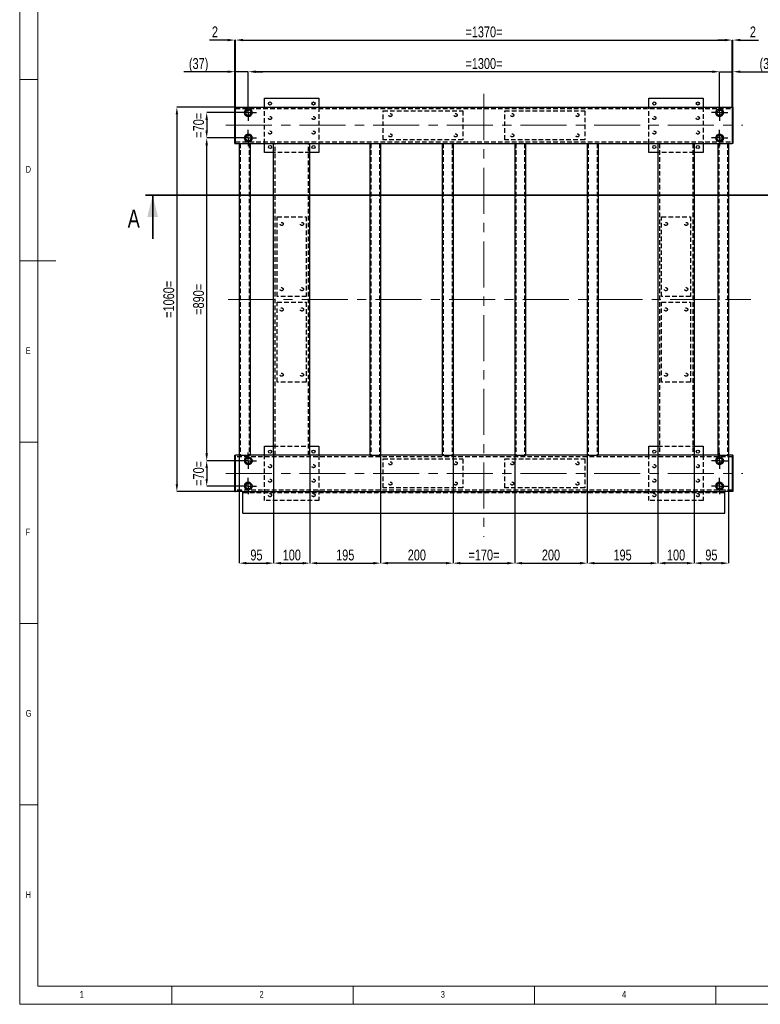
# Model space of a CAD drawing. Header units: millimetres. Extents: x 5 to 589, y 5 to 415.
# Tile 1 of 12: x 5 to 209, y 5 to 277. Entities that reach past the tile are written whole.
import ezdxf

# ---------------------------------------------------------------- set-up
doc = ezdxf.new("R2010")
doc.units = ezdxf.units.MM
doc.header["$PDSIZE"] = -1
doc.linetypes.add('CENTERX2', pattern=[20.32, 12.7, -2.54, 2.54, -2.54])
doc.linetypes.add('HIDDEN', pattern=[1.905, 1.27, -0.635])
for name, color, linetype in [('COTES', 1, 'Continuous'), ('NOTES', 6, 'Continuous'), ('TRAIT-MIXTES', 3, 'CENTERX2'), ('TRAIT-TIRET', 2, 'HIDDEN')]:
    doc.layers.add(name, color=color, linetype=linetype)
doc.layers.add('TRAIT-FORT', color=4, linetype='Continuous', lineweight=25)
doc.styles.add('SLDTEXTSTYLE0', font='TXT', dxfattribs={"width": 0.75})
doc.dimstyles.new('SLDDIMSTYLE2', dxfattribs={"dimtxt": 3, "dimasz": 2, "dimexe": 0, "dimexo": 0.0625, "dimgap": 0.75, "dimtad": 1, "dimdec": 0, "dimlfac": 10, "dimrnd": 1e-09, "dimzin": 12, "dimdsep": 46, "dimtxsty": 'SLDTEXTSTYLE0', "dimsah": 1, "dimcen": 0.09, "dimadec": 0, "dimazin": 3, "dimtfac": 1, "dimtdec": 0, "dimtmove": 0, "dimatfit": 0, "dimfxl": 1, "dimfrac": 2, "dimtolj": 1, "dimtzin": 12, "dimarcsym": 0})
doc.dimstyles.new('SLDDIMSTYLE3', dxfattribs={"dimtxt": 3, "dimasz": 2, "dimexe": 0, "dimexo": 0.0625, "dimgap": 0.75, "dimtad": 1, "dimdec": 0, "dimlfac": 10, "dimrnd": 1e-09, "dimzin": 12, "dimdsep": 46, "dimtxsty": 'SLDTEXTSTYLE0', "dimsah": 1, "dimcen": 0.09, "dimadec": 0, "dimazin": 3, "dimtfac": 1, "dimtdec": 0, "dimtofl": 0, "dimtmove": 0, "dimatfit": 3, "dimfxl": 1, "dimfrac": 2, "dimtolj": 1, "dimtzin": 12, "dimarcsym": 0})

# ---------------------------------------------------------------- blocks, each defined once
blk = doc.blocks.new('_D_23')
at = {"layer": 'COTES', "color": 0, "lineweight": -2, "transparency": 16777216}
for p, q in [((64.3, 252.4), (48.36, 252.4)), ((48.36, 250.4), (48.36, 148.4)), ((66.5, 146.4), (48.36, 146.4))]:
    blk.add_line(p, q, dxfattribs=at)
at = {"layer": 'COTES', "color": 0, "transparency": 16777216}
for points in [[(48.03, 250.4), (48.69, 250.4), (48.36, 252.4)], [(48.03, 148.4), (48.69, 148.4), (48.36, 146.4)]]:
    blk.add_solid(points, dxfattribs=at)
at = {"layer": 'Defpoints', "color": 0, "transparency": 16777216}
for p in [(64.36, 252.4), (48.36, 146.4), (66.56, 146.4)]:
    blk.add_point(p, dxfattribs=at)
at = {"layer": 'COTES', "color": 0, "transparency": 16777216, "insert": (44.61, 199.4), "char_height": 3, "attachment_point": 2, "rotation": 90, "style": 'SLDTEXTSTYLE0'}
blk.add_mtext('\\A1;=1060=', dxfattribs=at)
blk = doc.blocks.new('_D_24')
at = {"layer": 'COTES', "color": 0, "lineweight": -2, "transparency": 16777216}
for p, q in [((62.36, 270.9), (57.36, 270.9)), ((64.36, 252.46), (64.36, 270.9)), ((64.56, 270.9), (64.36, 270.9)), ((64.56, 252.46), (64.56, 270.9)), ((66.56, 270.9), (68.56, 270.9))]:
    blk.add_line(p, q, dxfattribs=at)
at = {"layer": 'COTES', "color": 0, "transparency": 16777216}
for points in [[(62.36, 271.23), (62.36, 270.57), (64.36, 270.9)], [(66.56, 271.23), (66.56, 270.57), (64.56, 270.9)]]:
    blk.add_solid(points, dxfattribs=at)
at = {"layer": 'Defpoints', "color": 0, "transparency": 16777216}
for p in [(64.36, 270.9), (64.36, 252.4), (64.56, 252.4)]:
    blk.add_point(p, dxfattribs=at)
at = {"layer": 'COTES', "color": 0, "transparency": 16777216, "insert": (58.86, 274.65), "char_height": 3, "attachment_point": 2, "style": 'SLDTEXTSTYLE0'}
blk.add_mtext('\\A1;2', dxfattribs=at)
blk = doc.blocks.new('_D_25')
at = {"layer": 'COTES', "color": 0, "lineweight": -2, "transparency": 16777216}
for p, q in [((64.56, 252.46), (64.56, 270.9)), ((66.56, 270.9), (199.56, 270.9)), ((201.56, 252.46), (201.56, 270.9))]:
    blk.add_line(p, q, dxfattribs=at)
at = {"layer": 'COTES', "color": 0, "transparency": 16777216}
for points in [[(66.56, 271.23), (66.56, 270.57), (64.56, 270.9)], [(199.56, 271.23), (199.56, 270.57), (201.56, 270.9)]]:
    blk.add_solid(points, dxfattribs=at)
at = {"layer": 'Defpoints', "color": 0, "transparency": 16777216}
for p in [(201.56, 270.9), (64.56, 252.4), (201.56, 252.4)]:
    blk.add_point(p, dxfattribs=at)
at = {"layer": 'COTES', "color": 0, "transparency": 16777216, "insert": (133.06, 274.65), "char_height": 3, "attachment_point": 2, "style": 'SLDTEXTSTYLE0'}
blk.add_mtext('\\A1;=1370=', dxfattribs=at)
blk = doc.blocks.new('_D_26')
at = {"layer": 'COTES', "color": 0, "lineweight": -2, "transparency": 16777216}
for p, q in [((199.56, 270.9), (197.56, 270.9)), ((201.56, 252.46), (201.56, 270.9)), ((201.56, 270.9), (201.76, 270.9)), ((201.76, 252.46), (201.76, 270.9)), ((203.76, 270.9), (208.76, 270.9))]:
    blk.add_line(p, q, dxfattribs=at)
at = {"layer": 'COTES', "color": 0, "transparency": 16777216}
for points in [[(199.56, 271.23), (199.56, 270.57), (201.56, 270.9)], [(203.76, 271.23), (203.76, 270.57), (201.76, 270.9)]]:
    blk.add_solid(points, dxfattribs=at)
at = {"layer": 'Defpoints', "color": 0, "transparency": 16777216}
for p in [(201.76, 270.9), (201.56, 252.4), (201.76, 252.4)]:
    blk.add_point(p, dxfattribs=at)
at = {"layer": 'COTES', "color": 0, "transparency": 16777216, "insert": (207.26, 274.65), "char_height": 3, "attachment_point": 2, "style": 'SLDTEXTSTYLE0'}
blk.add_mtext('\\A1;2', dxfattribs=at)
blk = doc.blocks.new('_D_27')
at = {"layer": 'COTES', "color": 0, "lineweight": -2, "transparency": 16777216}
for p, q in [((68.06, 253.21), (68.06, 262.17)), ((196.06, 262.17), (70.06, 262.17)), ((198.06, 253.21), (198.06, 262.17))]:
    blk.add_line(p, q, dxfattribs=at)
at = {"layer": 'COTES', "color": 0, "transparency": 16777216}
for points in [[(70.06, 262.51), (70.06, 261.84), (68.06, 262.17)], [(196.06, 262.51), (196.06, 261.84), (198.06, 262.17)]]:
    blk.add_solid(points, dxfattribs=at)
at = {"layer": 'Defpoints', "color": 0, "transparency": 16777216}
for p in [(68.06, 262.17), (68.06, 253.15), (198.06, 253.15)]:
    blk.add_point(p, dxfattribs=at)
at = {"layer": 'COTES', "color": 0, "transparency": 16777216, "insert": (133.06, 265.92), "char_height": 3, "attachment_point": 2, "style": 'SLDTEXTSTYLE0'}
blk.add_mtext('\\A1;=1300=', dxfattribs=at)
blk = doc.blocks.new('_D_28')
at = {"layer": 'COTES', "color": 0, "lineweight": -2, "transparency": 16777216}
for p, q in [((62.36, 262.17), (50.24, 262.17)), ((64.36, 252.46), (64.36, 262.17)), ((68.06, 262.17), (64.36, 262.17)), ((68.06, 253.21), (68.06, 262.17)), ((70.06, 262.17), (72.06, 262.17))]:
    blk.add_line(p, q, dxfattribs=at)
at = {"layer": 'COTES', "color": 0, "transparency": 16777216}
for points in [[(62.36, 262.51), (62.36, 261.84), (64.36, 262.17)], [(70.06, 262.51), (70.06, 261.84), (68.06, 262.17)]]:
    blk.add_solid(points, dxfattribs=at)
at = {"layer": 'Defpoints', "color": 0, "transparency": 16777216}
for p in [(64.36, 262.17), (68.06, 253.15), (64.36, 252.4)]:
    blk.add_point(p, dxfattribs=at)
at = {"layer": 'COTES', "color": 0, "transparency": 16777216, "insert": (54.36, 265.92), "char_height": 3, "attachment_point": 2, "style": 'SLDTEXTSTYLE0'}
blk.add_mtext('\\A1;(37)', dxfattribs=at)
blk = doc.blocks.new('_D_29')
at = {"layer": 'COTES', "color": 0, "lineweight": -2, "transparency": 16777216}
for p, q in [((196.06, 262.17), (194.06, 262.17)), ((198.06, 253.21), (198.06, 262.17)), ((198.06, 262.17), (201.76, 262.17)), ((201.76, 252.46), (201.76, 262.17)), ((203.76, 262.17), (215.89, 262.17))]:
    blk.add_line(p, q, dxfattribs=at)
at = {"layer": 'COTES', "color": 0, "transparency": 16777216}
for points in [[(196.06, 262.51), (196.06, 261.84), (198.06, 262.17)], [(203.76, 262.51), (203.76, 261.84), (201.76, 262.17)]]:
    blk.add_solid(points, dxfattribs=at)
at = {"layer": 'Defpoints', "color": 0, "transparency": 16777216}
for p in [(198.06, 262.17), (198.06, 253.15), (201.76, 252.4)]:
    blk.add_point(p, dxfattribs=at)
at = {"layer": 'COTES', "color": 0, "transparency": 16777216, "insert": (211.76, 265.92), "char_height": 3, "attachment_point": 2, "style": 'SLDTEXTSTYLE0'}
blk.add_mtext('\\A1;(37)', dxfattribs=at)
blk = doc.blocks.new('_D_30')
at = {"layer": 'COTES', "color": 0, "lineweight": -2, "transparency": 16777216}
for p, q in [((65.75, 154.9), (56.59, 154.9)), ((56.59, 152.9), (56.59, 149.9)), ((65.75, 147.9), (56.59, 147.9))]:
    blk.add_line(p, q, dxfattribs=at)
at = {"layer": 'COTES', "color": 0, "transparency": 16777216}
for points in [[(56.25, 152.9), (56.92, 152.9), (56.59, 154.9)], [(56.25, 149.9), (56.92, 149.9), (56.59, 147.9)]]:
    blk.add_solid(points, dxfattribs=at)
at = {"layer": 'Defpoints', "color": 0, "transparency": 16777216}
for p in [(65.81, 154.9), (56.59, 147.9), (65.81, 147.9)]:
    blk.add_point(p, dxfattribs=at)
at = {"layer": 'COTES', "color": 0, "transparency": 16777216, "insert": (52.84, 151.4), "char_height": 3, "attachment_point": 2, "rotation": 90, "style": 'SLDTEXTSTYLE0'}
blk.add_mtext('\\A1;=70=', dxfattribs=at)
blk = doc.blocks.new('_D_31')
at = {"layer": 'COTES', "color": 0, "lineweight": -2, "transparency": 16777216}
for p, q in [((65.75, 243.9), (56.59, 243.9)), ((56.59, 156.9), (56.59, 241.9)), ((65.75, 154.9), (56.59, 154.9))]:
    blk.add_line(p, q, dxfattribs=at)
at = {"layer": 'COTES', "color": 0, "transparency": 16777216}
for points in [[(56.25, 241.9), (56.92, 241.9), (56.59, 243.9)], [(56.25, 156.9), (56.92, 156.9), (56.59, 154.9)]]:
    blk.add_solid(points, dxfattribs=at)
at = {"layer": 'Defpoints', "color": 0, "transparency": 16777216}
for p in [(56.59, 243.9), (65.81, 243.9), (65.81, 154.9)]:
    blk.add_point(p, dxfattribs=at)
at = {"layer": 'COTES', "color": 0, "transparency": 16777216, "insert": (52.84, 199.4), "char_height": 3, "attachment_point": 2, "rotation": 90, "style": 'SLDTEXTSTYLE0'}
blk.add_mtext('\\A1;=890=', dxfattribs=at)
blk = doc.blocks.new('_D_32')
at = {"layer": 'COTES', "color": 0, "lineweight": -2, "transparency": 16777216}
for p, q in [((65.75, 250.9), (56.59, 250.9)), ((56.59, 248.9), (56.59, 245.9)), ((65.75, 243.9), (56.59, 243.9))]:
    blk.add_line(p, q, dxfattribs=at)
at = {"layer": 'COTES', "color": 0, "transparency": 16777216}
for points in [[(56.25, 248.9), (56.92, 248.9), (56.59, 250.9)], [(56.25, 245.9), (56.92, 245.9), (56.59, 243.9)]]:
    blk.add_solid(points, dxfattribs=at)
at = {"layer": 'Defpoints', "color": 0, "transparency": 16777216}
for p in [(65.81, 250.9), (56.59, 243.9), (65.81, 243.9)]:
    blk.add_point(p, dxfattribs=at)
at = {"layer": 'COTES', "color": 0, "transparency": 16777216, "insert": (52.84, 247.4), "char_height": 3, "attachment_point": 2, "rotation": 90, "style": 'SLDTEXTSTYLE0'}
blk.add_mtext('\\A1;=70=', dxfattribs=at)
blk = doc.blocks.new('_D_33')
at = {"layer": 'COTES', "color": 0, "lineweight": -2, "transparency": 16777216}
for p, q in [((65.56, 156.34), (65.56, 126.65)), ((75.06, 156.34), (75.06, 126.65)), ((67.56, 126.65), (73.06, 126.65))]:
    blk.add_line(p, q, dxfattribs=at)
at = {"layer": 'COTES', "color": 0, "transparency": 16777216}
for points in [[(67.56, 126.99), (67.56, 126.32), (65.56, 126.65)], [(73.06, 126.99), (73.06, 126.32), (75.06, 126.65)]]:
    blk.add_solid(points, dxfattribs=at)
at = {"layer": 'Defpoints', "color": 0, "transparency": 16777216}
for p in [(65.56, 156.4), (75.06, 156.4), (75.06, 126.65)]:
    blk.add_point(p, dxfattribs=at)
at = {"layer": 'COTES', "color": 0, "transparency": 16777216, "insert": (70.31, 130.4), "char_height": 3, "attachment_point": 2, "style": 'SLDTEXTSTYLE0'}
blk.add_mtext('\\A1;95', dxfattribs=at)
blk = doc.blocks.new('_D_34')
at = {"layer": 'COTES', "color": 0, "lineweight": -2, "transparency": 16777216}
for p, q in [((191.06, 156.34), (191.06, 126.65)), ((200.56, 156.34), (200.56, 126.65)), ((198.56, 126.65), (193.06, 126.65))]:
    blk.add_line(p, q, dxfattribs=at)
at = {"layer": 'COTES', "color": 0, "transparency": 16777216}
for points in [[(193.06, 126.99), (193.06, 126.32), (191.06, 126.65)], [(198.56, 126.99), (198.56, 126.32), (200.56, 126.65)]]:
    blk.add_solid(points, dxfattribs=at)
at = {"layer": 'Defpoints', "color": 0, "transparency": 16777216}
for p in [(191.06, 156.4), (200.56, 156.4), (191.06, 126.65)]:
    blk.add_point(p, dxfattribs=at)
at = {"layer": 'COTES', "color": 0, "transparency": 16777216, "insert": (195.81, 130.4), "char_height": 3, "attachment_point": 2, "style": 'SLDTEXTSTYLE0'}
blk.add_mtext('\\A1;95', dxfattribs=at)
blk = doc.blocks.new('_D_35')
at = {"layer": 'COTES', "color": 0, "lineweight": -2, "transparency": 16777216}
for p, q in [((75.06, 156.34), (75.06, 126.65)), ((85.06, 156.34), (85.06, 126.65)), ((77.06, 126.65), (83.06, 126.65))]:
    blk.add_line(p, q, dxfattribs=at)
at = {"layer": 'COTES', "color": 0, "transparency": 16777216}
for points in [[(77.06, 126.99), (77.06, 126.32), (75.06, 126.65)], [(83.06, 126.99), (83.06, 126.32), (85.06, 126.65)]]:
    blk.add_solid(points, dxfattribs=at)
at = {"layer": 'Defpoints', "color": 0, "transparency": 16777216}
for p in [(75.06, 156.4), (85.06, 156.4), (85.06, 126.65)]:
    blk.add_point(p, dxfattribs=at)
at = {"layer": 'COTES', "color": 0, "transparency": 16777216, "insert": (80.06, 130.4), "char_height": 3, "attachment_point": 2, "style": 'SLDTEXTSTYLE0'}
blk.add_mtext('\\A1;100', dxfattribs=at)
blk = doc.blocks.new('_D_36')
at = {"layer": 'COTES', "color": 0, "lineweight": -2, "transparency": 16777216}
for p, q in [((181.06, 156.34), (181.06, 126.65)), ((191.06, 156.34), (191.06, 126.65)), ((189.06, 126.65), (183.06, 126.65))]:
    blk.add_line(p, q, dxfattribs=at)
at = {"layer": 'COTES', "color": 0, "transparency": 16777216}
for points in [[(183.06, 126.99), (183.06, 126.32), (181.06, 126.65)], [(189.06, 126.99), (189.06, 126.32), (191.06, 126.65)]]:
    blk.add_solid(points, dxfattribs=at)
at = {"layer": 'Defpoints', "color": 0, "transparency": 16777216}
for p in [(181.06, 156.4), (191.06, 156.4), (181.06, 126.65)]:
    blk.add_point(p, dxfattribs=at)
at = {"layer": 'COTES', "color": 0, "transparency": 16777216, "insert": (186.06, 130.4), "char_height": 3, "attachment_point": 2, "style": 'SLDTEXTSTYLE0'}
blk.add_mtext('\\A1;100', dxfattribs=at)
blk = doc.blocks.new('_D_37')
at = {"layer": 'COTES', "color": 0, "lineweight": -2, "transparency": 16777216}
for p, q in [((85.06, 156.34), (85.06, 126.65)), ((104.56, 156.34), (104.56, 126.65)), ((87.06, 126.65), (102.56, 126.65))]:
    blk.add_line(p, q, dxfattribs=at)
at = {"layer": 'COTES', "color": 0, "transparency": 16777216}
for points in [[(87.06, 126.99), (87.06, 126.32), (85.06, 126.65)], [(102.56, 126.99), (102.56, 126.32), (104.56, 126.65)]]:
    blk.add_solid(points, dxfattribs=at)
at = {"layer": 'Defpoints', "color": 0, "transparency": 16777216}
for p in [(85.06, 156.4), (104.56, 156.4), (104.56, 126.65)]:
    blk.add_point(p, dxfattribs=at)
at = {"layer": 'COTES', "color": 0, "transparency": 16777216, "insert": (94.81, 130.4), "char_height": 3, "attachment_point": 2, "style": 'SLDTEXTSTYLE0'}
blk.add_mtext('\\A1;195', dxfattribs=at)
blk = doc.blocks.new('_D_38')
at = {"layer": 'COTES', "color": 0, "lineweight": -2, "transparency": 16777216}
for p, q in [((161.56, 156.34), (161.56, 126.65)), ((181.06, 156.34), (181.06, 126.65)), ((163.56, 126.65), (179.06, 126.65))]:
    blk.add_line(p, q, dxfattribs=at)
at = {"layer": 'COTES', "color": 0, "transparency": 16777216}
for points in [[(163.56, 126.99), (163.56, 126.32), (161.56, 126.65)], [(179.06, 126.99), (179.06, 126.32), (181.06, 126.65)]]:
    blk.add_solid(points, dxfattribs=at)
at = {"layer": 'Defpoints', "color": 0, "transparency": 16777216}
for p in [(161.56, 156.4), (181.06, 156.4), (181.06, 126.65)]:
    blk.add_point(p, dxfattribs=at)
at = {"layer": 'COTES', "color": 0, "transparency": 16777216, "insert": (171.31, 130.4), "char_height": 3, "attachment_point": 2, "style": 'SLDTEXTSTYLE0'}
blk.add_mtext('\\A1;195', dxfattribs=at)
blk = doc.blocks.new('_D_39')
at = {"layer": 'COTES', "color": 0, "lineweight": -2, "transparency": 16777216}
for p, q in [((141.56, 156.34), (141.56, 126.65)), ((161.56, 156.34), (161.56, 126.65)), ((143.56, 126.65), (159.56, 126.65))]:
    blk.add_line(p, q, dxfattribs=at)
at = {"layer": 'COTES', "color": 0, "transparency": 16777216}
for points in [[(143.56, 126.99), (143.56, 126.32), (141.56, 126.65)], [(159.56, 126.99), (159.56, 126.32), (161.56, 126.65)]]:
    blk.add_solid(points, dxfattribs=at)
at = {"layer": 'Defpoints', "color": 0, "transparency": 16777216}
for p in [(141.56, 156.4), (161.56, 156.4), (161.56, 126.65)]:
    blk.add_point(p, dxfattribs=at)
at = {"layer": 'COTES', "color": 0, "transparency": 16777216, "insert": (151.56, 130.4), "char_height": 3, "attachment_point": 2, "style": 'SLDTEXTSTYLE0'}
blk.add_mtext('\\A1;200', dxfattribs=at)
blk = doc.blocks.new('_D_40')
at = {"layer": 'COTES', "color": 0, "lineweight": -2, "transparency": 16777216}
for p, q in [((104.56, 156.34), (104.56, 126.65)), ((124.56, 156.34), (124.56, 126.65)), ((122.56, 126.65), (106.56, 126.65))]:
    blk.add_line(p, q, dxfattribs=at)
at = {"layer": 'COTES', "color": 0, "transparency": 16777216}
for points in [[(106.56, 126.99), (106.56, 126.32), (104.56, 126.65)], [(122.56, 126.99), (122.56, 126.32), (124.56, 126.65)]]:
    blk.add_solid(points, dxfattribs=at)
at = {"layer": 'Defpoints', "color": 0, "transparency": 16777216}
for p in [(104.56, 156.4), (124.56, 156.4), (104.56, 126.65)]:
    blk.add_point(p, dxfattribs=at)
at = {"layer": 'COTES', "color": 0, "transparency": 16777216, "insert": (114.56, 130.4), "char_height": 3, "attachment_point": 2, "style": 'SLDTEXTSTYLE0'}
blk.add_mtext('\\A1;200', dxfattribs=at)
blk = doc.blocks.new('_D_41')
at = {"layer": 'COTES', "color": 0, "lineweight": -2, "transparency": 16777216}
for p, q in [((124.56, 156.34), (124.56, 126.65)), ((141.56, 156.34), (141.56, 126.65)), ((126.56, 126.65), (139.56, 126.65))]:
    blk.add_line(p, q, dxfattribs=at)
at = {"layer": 'COTES', "color": 0, "transparency": 16777216}
for points in [[(126.56, 126.99), (126.56, 126.32), (124.56, 126.65)], [(139.56, 126.99), (139.56, 126.32), (141.56, 126.65)]]:
    blk.add_solid(points, dxfattribs=at)
at = {"layer": 'Defpoints', "color": 0, "transparency": 16777216}
for p in [(124.56, 156.4), (141.56, 156.4), (141.56, 126.65)]:
    blk.add_point(p, dxfattribs=at)
at = {"layer": 'COTES', "color": 0, "transparency": 16777216, "insert": (133.06, 130.4), "char_height": 3, "attachment_point": 2, "style": 'SLDTEXTSTYLE0'}
blk.add_mtext('\\A1;=170=', dxfattribs=at)
blk = doc.blocks.new('SW_CENTERMARKSYMBOL_64')
at = {"layer": 'TRAIT-MIXTES', "color": 0}
for p, q in [((-1.2, 0), (-2.25, 0)), ((0, 0), (-1.2, 0)), ((0, 1.2), (0, 2.25)), ((0, 0), (0, 1.2)), ((0, 0), (0, -1.2)), ((0, 0), (1.2, 0)), ((1.2, 0), (2.25, 0)), ((0, -1.2), (0, -2.25))]:
    blk.add_line(p, q, dxfattribs=at)
blk = doc.blocks.new('SW_CENTERMARKSYMBOL_65')
at = {"layer": 'TRAIT-MIXTES', "color": 0}
for p, q in [((-1.2, 0), (-2.25, 0)), ((0, 0), (-1.2, 0)), ((0, 1.2), (0, 2.25)), ((0, 0), (0, 1.2)), ((0, 0), (0, -1.2)), ((0, 0), (1.2, 0)), ((1.2, 0), (2.25, 0)), ((0, -1.2), (0, -2.25))]:
    blk.add_line(p, q, dxfattribs=at)
blk = doc.blocks.new('SW_CENTERMARKSYMBOL_66')
at = {"layer": 'TRAIT-MIXTES', "color": 0}
for p, q in [((-1.2, 0), (-2.25, 0)), ((0, 0), (-1.2, 0)), ((0, 1.2), (0, 2.25)), ((0, 0), (0, 1.2)), ((0, 0), (0, -1.2)), ((0, 0), (1.2, 0)), ((1.2, 0), (2.25, 0)), ((0, -1.2), (0, -2.25))]:
    blk.add_line(p, q, dxfattribs=at)
blk = doc.blocks.new('SW_CENTERMARKSYMBOL_67')
at = {"layer": 'TRAIT-MIXTES', "color": 0}
for p, q in [((-1.2, 0), (-2.25, 0)), ((0, 0), (-1.2, 0)), ((0, 1.2), (0, 2.25)), ((0, 0), (0, 1.2)), ((0, 0), (0, -1.2)), ((0, 0), (1.2, 0)), ((1.2, 0), (2.25, 0)), ((0, -1.2), (0, -2.25))]:
    blk.add_line(p, q, dxfattribs=at)
blk = doc.blocks.new('SW_CENTERMARKSYMBOL_68')
at = {"layer": 'TRAIT-MIXTES', "color": 0}
for p, q in [((-1.2, 0), (-2.25, 0)), ((0, 0), (-1.2, 0)), ((0, 1.2), (0, 2.25)), ((0, 0), (0, 1.2)), ((0, 0), (0, -1.2)), ((0, 0), (1.2, 0)), ((1.2, 0), (2.25, 0)), ((0, -1.2), (0, -2.25))]:
    blk.add_line(p, q, dxfattribs=at)
blk = doc.blocks.new('SW_CENTERMARKSYMBOL_69')
at = {"layer": 'TRAIT-MIXTES', "color": 0}
for p, q in [((-1.2, 0), (-2.25, 0)), ((0, 0), (-1.2, 0)), ((0, 1.2), (0, 2.25)), ((0, 0), (0, 1.2)), ((0, 0), (0, -1.2)), ((0, 0), (1.2, 0)), ((1.2, 0), (2.25, 0)), ((0, -1.2), (0, -2.25))]:
    blk.add_line(p, q, dxfattribs=at)
blk = doc.blocks.new('SW_CENTERMARKSYMBOL_70')
at = {"layer": 'TRAIT-MIXTES', "color": 0}
for p, q in [((-1.2, 0), (-2.25, 0)), ((0, 0), (-1.2, 0)), ((0, 1.2), (0, 2.25)), ((0, 0), (0, 1.2)), ((0, 0), (0, -1.2)), ((0, 0), (1.2, 0)), ((1.2, 0), (2.25, 0)), ((0, -1.2), (0, -2.25))]:
    blk.add_line(p, q, dxfattribs=at)
blk = doc.blocks.new('SW_CENTERMARKSYMBOL_71')
at = {"layer": 'TRAIT-MIXTES', "color": 0}
for p, q in [((-1.2, 0), (-2.25, 0)), ((0, 0), (-1.2, 0)), ((0, 1.2), (0, 2.25)), ((0, 0), (0, 1.2)), ((0, 0), (0, -1.2)), ((0, 0), (1.2, 0)), ((1.2, 0), (2.25, 0)), ((0, -1.2), (0, -2.25))]:
    blk.add_line(p, q, dxfattribs=at)

msp = doc.modelspace()

# ---------------------------------------------------------------- linework, layer by layer
at = {"lineweight": 18}
for p, q in [((5, 415), (5, 5)), ((10, 410), (10, 10)), ((10, 260), (5, 260)), ((5, 210), (15, 210)), ((10, 160), (5, 160)), ((5, 110), (10, 110)), ((10, 60), (5, 60)), ((10, 10), (584, 10)), ((47, 5), (47, 10)), ((97, 10), (97, 5)), ((147, 5), (147, 10)), ((197, 10), (197, 5)), ((5, 5), (589, 5))]:
    msp.add_line(p, q, dxfattribs=at)
at = {"lineweight": 35}
for p, q in [((218.25, 228.09), (39.69, 228.09)), ((41.69, 216.09), (41.69, 228.09))]:
    msp.add_line(p, q, dxfattribs=at)
msp.add_solid([(41.69, 228.09), (40.19, 222.09), (43.19, 222.09)], dxfattribs=at)
at = {"layer": 'TRAIT-FORT', "lineweight": 25}
for p, q in [((72.56, 252.4), (72.56, 254.9)), ((72.56, 254.9), (87.56, 254.9)), ((87.56, 254.9), (87.56, 252.4)), ((178.56, 252.4), (178.56, 254.9)), ((178.56, 254.9), (193.56, 254.9)), ((193.56, 254.9), (193.56, 252.4)), ((64.36, 252.4), (64.56, 252.4)), ((64.36, 251.6), (64.36, 252.4)), ((64.36, 243.2), (64.36, 251.6)), ((64.56, 251.6), (64.56, 252.4)), ((64.56, 252.4), (201.56, 252.4)), ((64.56, 243.2), (64.56, 251.6)), ((67.28, 251.6), (67.38, 251.69)), ((197.28, 251.6), (197.38, 251.69)), ((201.76, 252.4), (201.56, 252.4)), ((201.56, 252.4), (201.56, 251.6)), ((201.56, 251.6), (201.56, 243.2)), ((201.76, 252.4), (201.76, 251.6)), ((201.76, 251.6), (201.76, 243.2)), ((64.36, 242.4), (64.36, 243.2)), ((64.36, 242.4), (64.56, 242.4)), ((64.56, 242.4), (64.56, 243.2)), ((64.56, 242.4), (65.56, 242.4)), ((65.56, 242.4), (65.56, 156.4)), ((65.56, 242.4), (66.16, 242.4)), ((66.16, 242.4), (67.96, 242.4)), ((67.96, 242.4), (68.56, 242.4)), ((68.56, 242.4), (68.56, 156.4)), ((68.56, 242.4), (75.06, 242.4)), ((68.84, 243.2), (68.81, 243.18)), ((72.56, 239.9), (72.56, 242.4)), ((75.06, 156.4), (75.06, 242.4)), ((75.06, 242.4), (75.86, 242.4)), ((75.86, 242.4), (84.26, 242.4)), ((84.26, 242.4), (85.06, 242.4)), ((85.06, 156.4), (85.06, 242.4)), ((85.06, 242.4), (101.56, 242.4)), ((87.56, 242.4), (87.56, 239.9)), ((101.56, 242.4), (101.56, 156.4)), ((101.56, 242.4), (102.16, 242.4)), ((102.16, 242.4), (103.96, 242.4)), ((103.96, 242.4), (104.56, 242.4)), ((104.56, 242.4), (121.56, 242.4)), ((104.56, 242.4), (104.56, 156.4)), ((121.56, 242.4), (121.56, 156.4)), ((121.56, 242.4), (122.16, 242.4)), ((122.16, 242.4), (123.96, 242.4)), ((123.96, 242.4), (124.56, 242.4)), ((124.56, 242.4), (141.56, 242.4)), ((124.56, 242.4), (124.56, 156.4)), ((141.56, 242.4), (141.56, 156.4)), ((141.56, 242.4), (142.16, 242.4)), ((142.16, 242.4), (143.96, 242.4)), ((143.96, 242.4), (144.56, 242.4)), ((144.56, 242.4), (161.56, 242.4)), ((144.56, 242.4), (144.56, 156.4)), ((161.56, 242.4), (161.56, 156.4)), ((161.56, 242.4), (162.16, 242.4)), ((162.16, 242.4), (163.96, 242.4)), ((163.96, 242.4), (164.56, 242.4)), ((164.56, 242.4), (181.06, 242.4)), ((164.56, 242.4), (164.56, 156.4)), ((178.56, 239.9), (178.56, 242.4)), ((181.06, 242.4), (181.06, 156.4)), ((181.06, 242.4), (181.86, 242.4)), ((181.86, 242.4), (190.26, 242.4)), ((190.26, 242.4), (191.06, 242.4)), ((191.06, 242.4), (191.06, 156.4)), ((191.06, 242.4), (197.56, 242.4)), ((193.56, 242.4), (193.56, 239.9)), ((197.56, 242.4), (197.56, 156.4)), ((197.56, 242.4), (198.16, 242.4)), ((198.16, 242.4), (199.96, 242.4)), ((198.84, 243.2), (198.81, 243.18)), ((199.96, 242.4), (200.56, 242.4)), ((200.56, 242.4), (200.56, 156.4)), ((200.56, 242.4), (201.56, 242.4)), ((201.56, 243.2), (201.56, 242.4)), ((201.76, 242.4), (201.56, 242.4)), ((201.76, 243.2), (201.76, 242.4)), ((75.06, 239.9), (72.56, 239.9)), ((87.56, 239.9), (85.06, 239.9)), ((181.06, 239.9), (178.56, 239.9)), ((193.56, 239.9), (191.06, 239.9)), ((72.56, 156.4), (72.56, 158.9)), ((72.56, 158.9), (75.06, 158.9)), ((85.06, 158.9), (87.56, 158.9)), ((87.56, 158.9), (87.56, 156.4)), ((178.56, 156.4), (178.56, 158.9)), ((178.56, 158.9), (181.06, 158.9)), ((191.06, 158.9), (193.56, 158.9)), ((193.56, 158.9), (193.56, 156.4)), ((64.36, 156.4), (64.56, 156.4)), ((64.36, 155.6), (64.36, 156.4)), ((64.36, 147.2), (64.36, 155.6)), ((64.56, 155.6), (64.56, 156.4)), ((65.56, 156.4), (64.56, 156.4)), ((64.56, 147.2), (64.56, 155.6)), ((65.56, 156.4), (66.16, 156.4)), ((66.16, 156.4), (67.96, 156.4)), ((67.28, 155.6), (67.38, 155.69)), ((67.96, 156.4), (68.56, 156.4)), ((75.06, 156.4), (68.56, 156.4)), ((75.86, 156.4), (75.06, 156.4)), ((84.26, 156.4), (75.86, 156.4)), ((85.06, 156.4), (84.26, 156.4)), ((101.56, 156.4), (85.06, 156.4)), ((101.56, 156.4), (102.16, 156.4)), ((102.16, 156.4), (103.96, 156.4)), ((103.96, 156.4), (104.56, 156.4)), ((121.56, 156.4), (104.56, 156.4)), ((121.56, 156.4), (122.16, 156.4)), ((122.16, 156.4), (123.96, 156.4)), ((123.96, 156.4), (124.56, 156.4)), ((141.56, 156.4), (124.56, 156.4)), ((141.56, 156.4), (142.16, 156.4)), ((142.16, 156.4), (143.96, 156.4)), ((143.96, 156.4), (144.56, 156.4)), ((161.56, 156.4), (144.56, 156.4)), ((161.56, 156.4), (162.16, 156.4)), ((162.16, 156.4), (163.96, 156.4)), ((163.96, 156.4), (164.56, 156.4)), ((181.06, 156.4), (164.56, 156.4)), ((181.86, 156.4), (181.06, 156.4)), ((190.26, 156.4), (181.86, 156.4)), ((191.06, 156.4), (190.26, 156.4)), ((197.56, 156.4), (191.06, 156.4)), ((197.28, 155.6), (197.38, 155.69)), ((197.56, 156.4), (198.16, 156.4)), ((198.16, 156.4), (199.96, 156.4)), ((199.96, 156.4), (200.56, 156.4)), ((201.56, 156.4), (200.56, 156.4)), ((201.76, 156.4), (201.56, 156.4)), ((201.56, 156.4), (201.56, 155.6)), ((201.56, 155.6), (201.56, 147.2)), ((201.76, 156.4), (201.76, 155.6)), ((201.76, 155.6), (201.76, 147.2)), ((64.36, 146.4), (64.36, 147.2)), ((64.56, 146.4), (64.56, 147.2)), ((68.84, 147.2), (68.81, 147.18)), ((198.84, 147.2), (198.81, 147.18)), ((201.56, 147.2), (201.56, 146.4)), ((201.76, 147.2), (201.76, 146.4)), ((64.36, 146.4), (64.56, 146.4)), ((66.56, 146.4), (64.56, 146.4)), ((66.56, 146.4), (199.56, 146.4)), ((66.56, 145.8), (66.56, 146.4)), ((66.56, 140.4), (66.56, 145.8)), ((199.56, 145.8), (199.56, 146.4)), ((201.56, 146.4), (199.56, 146.4)), ((199.56, 140.4), (199.56, 145.8)), ((201.76, 146.4), (201.56, 146.4)), ((66.56, 140.4), (199.56, 140.4))]:
    msp.add_line(p, q, dxfattribs=at)
for centre, radius in [((74.06, 253.4), 0.425), ((86.06, 253.4), 0.425), ((180.06, 253.4), 0.425), ((192.06, 253.4), 0.425), ((68.06, 250.9), 1.05), ((68.06, 250.9), 0.75), ((198.06, 250.9), 1.05), ((198.06, 250.9), 0.75), ((68.06, 243.9), 1.05), ((68.06, 243.9), 0.75), ((198.06, 243.9), 1.05), ((198.06, 243.9), 0.75), ((74.06, 241.4), 0.425), ((86.06, 241.4), 0.425), ((180.06, 241.4), 0.425), ((192.06, 241.4), 0.425), ((74.06, 157.4), 0.425), ((86.06, 157.4), 0.425), ((180.06, 157.4), 0.425), ((192.06, 157.4), 0.425), ((68.06, 154.9), 1.05), ((68.06, 154.9), 0.75), ((198.06, 154.9), 1.05), ((198.06, 154.9), 0.75), ((68.06, 147.9), 1.05), ((68.06, 147.9), 0.75), ((198.06, 147.9), 1.05), ((198.06, 147.9), 0.75)]:
    msp.add_circle(centre, radius, dxfattribs=at)
for centre, start, end in [((68.06, 250.9), 138.1897, 41.8103), ((198.06, 250.9), 138.1897, 41.8103), ((68.06, 243.9), 318.1897, 221.8103), ((198.06, 243.9), 318.1897, 221.8103), ((68.06, 154.9), 138.1897, 41.8103), ((198.06, 154.9), 138.1897, 41.8103), ((68.06, 147.9), 318.1897, 221.8103), ((198.06, 147.9), 318.1897, 221.8103)]:
    msp.add_arc(centre, 1.05, start, end, dxfattribs=at)
for points in [[(67.37, 243.12), (67.36, 243.13), (67.32, 243.15), (67.3, 243.18), (67.28, 243.2)], [(197.37, 243.12), (197.36, 243.13), (197.32, 243.15), (197.3, 243.18), (197.28, 243.2)], [(67.37, 147.12), (67.36, 147.13), (67.32, 147.15), (67.3, 147.18), (67.28, 147.2)], [(197.37, 147.12), (197.36, 147.13), (197.32, 147.15), (197.3, 147.18), (197.28, 147.2)]]:
    msp.add_open_spline(points, degree=3, knots=[0, 0, 0, 0, 0.338117, 1, 1, 1, 1], dxfattribs=at)
at = {"layer": 'TRAIT-MIXTES', "lineweight": 18}
for p, q in [((133.06, 256.03), (133.06, 133.94)), ((61.9, 247.4), (204.47, 247.4)), ((62.5, 199.4), (200.56, 199.4)), ((200.56, 199.4), (206.73, 199.4)), ((61.9, 151.4), (204.47, 151.4))]:
    msp.add_line(p, q, dxfattribs=at)
at = {"layer": 'TRAIT-TIRET'}
for p, q in [((64.56, 252), (201.56, 252)), ((72.56, 242.4), (72.56, 252.4)), ((87.56, 252.4), (87.56, 242.4)), ((105.26, 243.4), (105.26, 251.4)), ((105.26, 251.4), (127.26, 251.4)), ((127.26, 251.4), (127.26, 243.4)), ((138.86, 243.4), (138.86, 251.4)), ((138.86, 251.4), (160.86, 251.4)), ((160.86, 251.4), (160.86, 243.4)), ((178.56, 242.4), (178.56, 252.4)), ((193.56, 252.4), (193.56, 242.4)), ((64.56, 242.8), (201.56, 242.8)), ((65.86, 242.4), (65.86, 156.4)), ((68.26, 242.4), (68.26, 156.4)), ((75.46, 156.4), (75.46, 242.4)), ((84.66, 156.4), (84.66, 242.4)), ((101.86, 242.4), (101.86, 156.4)), ((104.26, 242.4), (104.26, 156.4)), ((127.26, 243.4), (105.26, 243.4)), ((121.86, 242.4), (121.86, 156.4)), ((124.26, 242.4), (124.26, 156.4)), ((160.86, 243.4), (138.86, 243.4)), ((141.86, 242.4), (141.86, 156.4)), ((144.26, 242.4), (144.26, 156.4)), ((161.86, 242.4), (161.86, 156.4)), ((164.26, 242.4), (164.26, 156.4)), ((181.46, 242.4), (181.46, 156.4)), ((190.66, 242.4), (190.66, 156.4)), ((197.86, 242.4), (197.86, 156.4)), ((200.26, 242.4), (200.26, 156.4)), ((85.06, 239.9), (75.06, 239.9)), ((191.06, 239.9), (181.06, 239.9)), ((76.06, 200.2), (76.06, 222.2)), ((76.06, 222.2), (84.06, 222.2)), ((84.06, 222.2), (84.06, 200.2)), ((182.06, 222.2), (190.06, 222.2)), ((182.06, 200.2), (182.06, 222.2)), ((190.06, 222.2), (190.06, 200.2)), ((84.06, 200.2), (76.06, 200.2)), ((76.06, 176.6), (76.06, 198.6)), ((76.06, 198.6), (84.06, 198.6)), ((84.06, 198.6), (84.06, 176.6)), ((190.06, 200.2), (182.06, 200.2)), ((182.06, 176.6), (182.06, 198.6)), ((182.06, 198.6), (190.06, 198.6)), ((190.06, 198.6), (190.06, 176.6)), ((84.06, 176.6), (76.06, 176.6)), ((190.06, 176.6), (182.06, 176.6)), ((75.06, 158.9), (85.06, 158.9)), ((181.06, 158.9), (191.06, 158.9)), ((201.56, 156), (64.56, 156)), ((72.56, 143.9), (72.56, 156.4)), ((87.56, 156.4), (87.56, 143.9)), ((105.26, 155.4), (127.26, 155.4)), ((105.26, 147.4), (105.26, 155.4)), ((127.26, 155.4), (127.26, 147.4)), ((138.86, 147.4), (138.86, 155.4)), ((138.86, 155.4), (160.86, 155.4)), ((160.86, 155.4), (160.86, 147.4)), ((178.56, 143.9), (178.56, 156.4)), ((193.56, 156.4), (193.56, 143.9)), ((201.56, 146.8), (64.56, 146.8)), ((127.26, 147.4), (105.26, 147.4)), ((160.86, 147.4), (138.86, 147.4)), ((66.56, 146.1), (199.56, 146.1)), ((87.56, 143.9), (72.56, 143.9)), ((193.56, 143.9), (178.56, 143.9))]:
    msp.add_line(p, q, dxfattribs=at)
for centre in [(74.06, 249.4), (86.06, 249.4), (107.26, 250.2), (125.26, 250.2), (140.86, 250.2), (158.86, 250.2), (180.06, 249.4), (192.06, 249.4), (74.06, 245.4), (86.06, 245.4), (107.26, 244.6), (125.26, 244.6), (140.86, 244.6), (158.86, 244.6), (180.06, 245.4), (192.06, 245.4), (77.26, 220.2), (82.86, 220.2), (183.26, 220.2), (188.86, 220.2), (77.26, 202.2), (82.86, 202.2), (183.26, 202.2), (188.86, 202.2), (77.26, 196.6), (82.86, 196.6), (183.26, 196.6), (188.86, 196.6), (77.26, 178.6), (82.86, 178.6), (183.26, 178.6), (188.86, 178.6), (74.06, 153.4), (86.06, 153.4), (107.26, 154.2), (125.26, 154.2), (140.86, 154.2), (158.86, 154.2), (180.06, 153.4), (192.06, 153.4), (74.06, 149.4), (86.06, 149.4), (180.06, 149.4), (192.06, 149.4), (107.26, 148.6), (125.26, 148.6), (140.86, 148.6), (158.86, 148.6), (74.06, 145.4), (86.06, 145.4), (180.06, 145.4), (192.06, 145.4)]:
    msp.add_circle(centre, 0.425, dxfattribs=at)
for points, knots in [([(67.38, 251.69), (67.43, 251.73), (67.56, 251.85), (67.85, 251.95), (68.19, 251.96), (68.52, 251.86), (68.73, 251.72), (68.82, 251.62), (68.84, 251.6)], [0, 0, 0, 0, 0.120169, 0.323704, 0.541368, 0.738522, 0.949907, 1, 1, 1, 1]), ([(197.38, 251.69), (197.43, 251.73), (197.56, 251.85), (197.85, 251.95), (198.19, 251.96), (198.52, 251.86), (198.73, 251.72), (198.82, 251.62), (198.84, 251.6)], [0, 0, 0, 0, 0.120169, 0.323704, 0.541368, 0.738522, 0.949907, 1, 1, 1, 1]), ([(68.81, 243.18), (68.74, 243.11), (68.59, 242.97), (68.27, 242.85), (67.93, 242.84), (67.61, 242.93), (67.45, 243.06), (67.37, 243.12)], [0, 0, 0, 0, 0.182892, 0.389707, 0.610879, 0.811211, 1, 1, 1, 1]), ([(198.81, 243.18), (198.74, 243.11), (198.59, 242.97), (198.27, 242.85), (197.93, 242.84), (197.61, 242.93), (197.45, 243.06), (197.37, 243.12)], [0, 0, 0, 0, 0.182892, 0.389707, 0.610879, 0.811211, 1, 1, 1, 1]), ([(67.38, 155.69), (67.43, 155.73), (67.56, 155.85), (67.85, 155.95), (68.19, 155.96), (68.52, 155.86), (68.73, 155.72), (68.82, 155.62), (68.84, 155.6)], [0, 0, 0, 0, 0.120169, 0.323704, 0.541368, 0.738522, 0.949907, 1, 1, 1, 1]), ([(197.38, 155.69), (197.43, 155.73), (197.56, 155.85), (197.85, 155.95), (198.19, 155.96), (198.52, 155.86), (198.73, 155.72), (198.82, 155.62), (198.84, 155.6)], [0, 0, 0, 0, 0.120169, 0.323704, 0.541368, 0.738522, 0.949907, 1, 1, 1, 1]), ([(68.81, 147.18), (68.74, 147.11), (68.59, 146.97), (68.27, 146.85), (67.93, 146.84), (67.61, 146.93), (67.45, 147.06), (67.37, 147.12)], [0, 0, 0, 0, 0.182892, 0.389707, 0.610879, 0.811211, 1, 1, 1, 1]), ([(198.81, 147.18), (198.74, 147.11), (198.59, 146.97), (198.27, 146.85), (197.93, 146.84), (197.61, 146.93), (197.45, 147.06), (197.37, 147.12)], [0, 0, 0, 0, 0.182892, 0.389707, 0.610879, 0.811211, 1, 1, 1, 1])]:
    msp.add_open_spline(points, degree=3, knots=knots, dxfattribs=at)

# ---------------------------------------------------------------- block references
at = {"layer": 'TRAIT-MIXTES'}
for name, p in [('SW_CENTERMARKSYMBOL_70', (68.06, 250.9)), ('SW_CENTERMARKSYMBOL_65', (198.06, 250.9)), ('SW_CENTERMARKSYMBOL_64', (68.06, 243.9)), ('SW_CENTERMARKSYMBOL_71', (198.06, 243.9)), ('SW_CENTERMARKSYMBOL_68', (68.06, 154.9)), ('SW_CENTERMARKSYMBOL_69', (198.06, 154.9)), ('SW_CENTERMARKSYMBOL_66', (68.06, 147.9)), ('SW_CENTERMARKSYMBOL_67', (198.06, 147.9))]:
    msp.add_blockref(name, p, dxfattribs=at)

# ---------------------------------------------------------------- texts
at = {"insert": (34.79, 224.16), "char_height": 5, "attachment_point": 1, "style": 'SLDTEXTSTYLE0'}
msp.add_mtext('A', dxfattribs=at)
at = {"layer": 'NOTES', "char_height": 1.85, "attachment_point": 1, "style": 'SLDTEXTSTYLE0'}
for s, insert in [('D', (6.67, 236.17)), ('E', (6.67, 186.17)), ('F', (6.67, 136.17)), ('G', (6.67, 86.17)), ('H', (6.67, 36.17)), ('1', (21.58, 8.67)), ('2', (71.17, 8.67)), ('3', (121.17, 8.67)), ('4', (171.17, 8.67))]:
    msp.add_mtext(s, dxfattribs=dict(at, insert=insert))

# ---------------------------------------------------------------- dimensions: what is measured, and where the dimension line sits
at = {"layer": 'COTES'}
for base, p1, p2, dimstyle, picture, middle in [((64.36, 270.9), (64.56, 252.4), (64.36, 252.4), 'SLDDIMSTYLE2', '_D_24', (58.86, 270.9)), ((201.76, 270.9), (201.56, 252.4), (201.76, 252.4), 'SLDDIMSTYLE2', '_D_26', (207.26, 270.9)), ((75.06, 126.65), (65.56, 156.4), (75.06, 156.4), 'SLDDIMSTYLE3', '_D_33', (70.31, 126.65)), ((85.06, 126.65), (75.06, 156.4), (85.06, 156.4), 'SLDDIMSTYLE3', '_D_35', (80.06, 126.65)), ((104.56, 126.65), (85.06, 156.4), (104.56, 156.4), 'SLDDIMSTYLE3', '_D_37', (94.81, 126.65)), ((104.56, 126.65), (124.56, 156.4), (104.56, 156.4), 'SLDDIMSTYLE3', '_D_40', (114.56, 126.65)), ((161.56, 126.65), (141.56, 156.4), (161.56, 156.4), 'SLDDIMSTYLE3', '_D_39', (151.56, 126.65)), ((181.06, 126.65), (161.56, 156.4), (181.06, 156.4), 'SLDDIMSTYLE3', '_D_38', (171.31, 126.65)), ((181.06, 126.65), (191.06, 156.4), (181.06, 156.4), 'SLDDIMSTYLE3', '_D_36', (186.06, 126.65)), ((191.06, 126.65), (200.56, 156.4), (191.06, 156.4), 'SLDDIMSTYLE3', '_D_34', (195.81, 126.65))]:
    dim = msp.add_linear_dim(base=base, p1=p1, p2=p2, dimstyle=dimstyle, dxfattribs=at)
    dim.commit()
    dim.dimension.update_dxf_attribs({"geometry": picture, "text_midpoint": middle, "dimtype": 160})
for base, p1, p2, text, dimstyle, picture, middle in [((201.56, 270.9), (64.56, 252.4), (201.56, 252.4), '=<>=', 'SLDDIMSTYLE3', '_D_25', (133.06, 270.9)), ((64.36, 262.17), (68.06, 253.15), (64.36, 252.4), '(<>)', 'SLDDIMSTYLE2', '_D_28', (54.36, 262.17)), ((198.06, 262.17), (201.76, 252.4), (198.06, 253.15), '(<>)', 'SLDDIMSTYLE2', '_D_29', (211.76, 262.17)), ((68.06, 262.17), (198.06, 253.15), (68.06, 253.15), '=<>=', 'SLDDIMSTYLE3', '_D_27', (133.06, 262.17)), ((141.56, 126.65), (124.56, 156.4), (141.56, 156.4), '=<>=', 'SLDDIMSTYLE3', '_D_41', (133.06, 126.65))]:
    dim = msp.add_linear_dim(base=base, p1=p1, p2=p2, text=text, dimstyle=dimstyle, dxfattribs=at)
    dim.commit()
    dim.dimension.update_dxf_attribs({"geometry": picture, "text_midpoint": middle, "dimtype": 160})
for base, p1, p2, dimstyle, picture, middle in [((48.36, 146.4), (64.36, 252.4), (66.56, 146.4), 'SLDDIMSTYLE3', '_D_23', (48.36, 199.4)), ((56.59, 243.9), (65.81, 250.9), (65.81, 243.9), 'SLDDIMSTYLE2', '_D_32', (56.59, 247.4)), ((56.59, 243.9), (65.81, 154.9), (65.81, 243.9), 'SLDDIMSTYLE3', '_D_31', (56.59, 199.4)), ((56.59, 147.9), (65.81, 154.9), (65.81, 147.9), 'SLDDIMSTYLE2', '_D_30', (56.59, 151.4))]:
    dim = msp.add_linear_dim(base=base, p1=p1, p2=p2, angle=90, text='=<>=', dimstyle=dimstyle, dxfattribs=at)
    dim.commit()
    dim.dimension.update_dxf_attribs({"geometry": picture, "text_midpoint": middle, "dimtype": 160})

doc.saveas('drawing.dxf')
